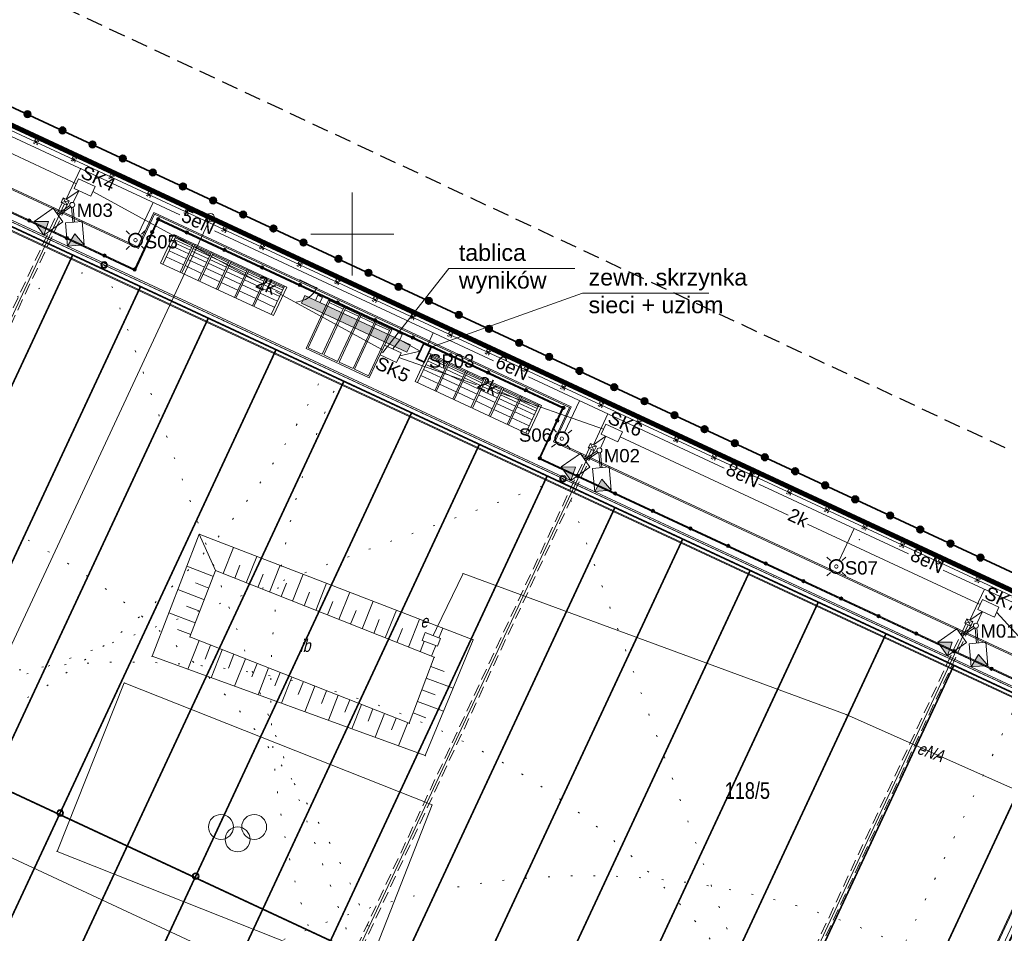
# Model space of a CAD drawing. Header units: millimetres. Extents: x -1269 to 2805, y -3872 to -312.
# Tile 15 of 19: x -1103 to -1044, y -3457 to -3402. Entities that reach past the tile are written whole.
import ezdxf
from ezdxf.enums import TextEntityAlignment as Align

# ---------------------------------------------------------------- set-up
doc = ezdxf.new("R2010")
doc.units = ezdxf.units.MM
for name, pattern in [('BORDER2', [22.225, 6.35, -3.175, 6.35, -3.175, 0, -3.175]), ('DOT', [6.35, 0, -6.35]), ('HIDDEN', [9.525, 6.35, -3.175]), ('L_0_04', [1.5, 1, -0.5]), ('L_0_45', [0.5, 0.25, -0.25])]:
    doc.linetypes.add(name, pattern=pattern)
doc.layers.get('0').update_dxf_attribs({"lineweight": 5})
for name, color, linetype, lineweight in [('A_boisko piłkochwyty', 62, 'Continuous', 5), ('A_boisko reflektory', 74, 'Continuous', 5), ('A_boisko tablica wyników', 96, 'Continuous', 5), ('A_boisko wyposażenie', 40, 'Continuous', 5), ('A_chodnik', 132, 'Continuous', 5), ('A_granica obszaru opracowania', 5, 'Continuous', 5), ('A_latarnie', 22, 'Continuous', 5), ('A_mapa vector', 253, 'Continuous', 5), ('A_obiekty kontenery', 152, 'Continuous', 5), ('A_obiekty kontenery opisy', 142, 'Continuous', 5), ('A_ogrodzenie 1_2m', 24, 'Continuous', 5), ('A_ogrodzenie 2_4m', 45, 'Continuous', 5), ('A_opisy', 13, 'Continuous', 5), ('A_pzt granica działki', 1, 'BORDER2', 5), ('A_wyposażenie kanalizacja', 32, 'Continuous', 5), ('IE_kk', 30, 'Continuous', 5), ('IE_nn', 240, 'Continuous', 5), ('S-drenaż', 70, 'Continuous', 5), ('Z_UWAGI INSTALACJE WODNE', 4, 'Continuous', 5)]:
    doc.layers.add(name, color=color, linetype=linetype, lineweight=lineweight)
doc.styles.add('Arial', font='Arial.ttf')
doc.styles.get("Standard").update_dxf_attribs({"font": 'arial.ttf'})

# ---------------------------------------------------------------- blocks, each defined once
blk = doc.blocks.new('L_0_02_2')
at = {"color": 0}
blk.add_point((0, 0), dxfattribs=at)
blk = doc.blocks.new('KTOK04_500')
at = {"color": 0, "linetype": 'Continuous', "lineweight": 13}
blk.add_arc((3, 0), 3, 119.9816, 180, dxfattribs=at)
blk = doc.blocks.new('SUUS18_01')
at = {"color": 0, "linetype": 'Continuous', "lineweight": 18}
blk.add_wipeout([(1, 0.5), (1, -0.5), (-1, -0.5), (-1, 0.5)], dxfattribs=at)
at = {"color": 0, "linetype": 'Continuous', "lineweight": 18, "flags": 128}
blk.add_lwpolyline([(1, 0.5), (1, -0.5), (-1, -0.5), (-1, 0.5)], close=True, dxfattribs=at)
blk = doc.blocks.new('BUBS04_1')
at = {"color": 0, "linetype": 'Continuous', "lineweight": 18}
for centre in [(-2, 0), (2, 0), (0, -1.5)]:
    blk.add_circle(centre, 1.5, dxfattribs=at)
blk = doc.blocks.new('zw$F0AB')
at = {"layer": 'A_mapa vector', "linetype": 'CONTINUOUS', "lineweight": 0}
for p, q in [((135.767, 198.237), (177.927, 178.597)), ((161.037, 142.347), (177.927, 178.597)), ((254.927, 142.757), (177.927, 178.597)), ((161.037, 142.347), (237.197, 106.887))]:
    blk.add_line(p, q, dxfattribs=at)
at = {"layer": 'A_mapa vector', "color": 8, "linetype": 'L_0_04', "lineweight": 25, "flags": 128}
blk.add_lwpolyline([(132.437, 208.417), (272.317, 142.967), (227.227, 59.257), (127.107, 42.427), (76.327, 77.727)], close=True, dxfattribs=at)
at = {"layer": 'A_mapa vector', "color": 8, "linetype": 'Continuous', "lineweight": 0, "flags": 128}
for points in [[(186.457, 175.117), (186.457, 180.117)], [(186.457, 175.117), (186.457, 180.117)], [(183.957, 177.617), (188.957, 177.617)], [(183.957, 177.617), (188.957, 177.617)], [(184.317, 174.379), (183.305, 174.855)], [(178.689, 157.169), (179.316, 158.75)], [(179.386, 156.893), (179.701, 157.686)], [(180.083, 156.616), (180.716, 158.21)], [(181.478, 156.063), (182.115, 157.67)], [(178.1, 157), (176.506, 157.618)], [(178.235, 157.349), (191.391, 152.13), (189.885, 148.163), (176.686, 153.356), (178.235, 157.349)], [(180.781, 156.34), (181.098, 157.14)], [(182.872, 155.51), (183.515, 157.13)], [(250.207, 133.129), (240.731, 137.786), (216.192, 148.682), (193.131, 157.17), (191.218, 153.205)], [(177.828, 156.3), (177.032, 156.609)], [(182.175, 155.786), (182.495, 156.593)], [(184.266, 154.957), (184.914, 156.59)], [(177.557, 155.601), (175.966, 156.218)], [(183.569, 155.233), (183.892, 156.047)], [(185.661, 154.404), (186.314, 156.05)], [(184.963, 154.68), (185.289, 155.5)], [(187.055, 153.85), (187.713, 155.51)], [(177.015, 154.203), (175.426, 154.819)], [(177.286, 154.902), (176.491, 155.21)], [(186.358, 154.127), (186.686, 154.954)], [(188.449, 153.297), (189.113, 154.97)], [(187.752, 153.574), (188.083, 154.407)], [(189.844, 152.744), (190.512, 154.43)], [(176.743, 153.504), (175.949, 153.811)], [(189.146, 153.021), (189.479, 153.86)], [(191.238, 152.191), (191.912, 153.89)], [(177.237, 153.14), (176.56, 151.418)], [(190.541, 152.468), (190.876, 153.314)], [(177.935, 152.865), (177.6, 152.013)], [(178.633, 152.59), (177.97, 150.905)], [(179.331, 152.316), (179.003, 151.482)], [(180.029, 152.041), (179.38, 150.392)], [(180.727, 151.767), (180.406, 150.951)], [(181.425, 151.492), (180.79, 149.879)], [(182.123, 151.217), (181.809, 150.42)], [(191.184, 151.583), (191.998, 151.274)], [(182.821, 150.943), (182.2, 149.366)], [(183.518, 150.668), (183.212, 149.889)], [(190.917, 150.882), (192.525, 150.272)], [(184.216, 150.394), (183.61, 148.853)], [(184.914, 150.119), (184.615, 149.357)], [(190.651, 150.181), (191.445, 149.88)], [(185.612, 149.844), (185.02, 148.339)], [(186.31, 149.57), (186.018, 148.826)], [(190.385, 149.48), (191.951, 148.885)], [(187.008, 149.295), (186.43, 147.826)], [(187.706, 149.021), (187.421, 148.295)], [(188.404, 148.746), (187.84, 147.313)], [(190.119, 148.779), (190.892, 148.485)], [(189.102, 148.471), (188.824, 147.764)], [(189.8, 148.197), (189.25, 146.8)]]:
    blk.add_lwpolyline(points, dxfattribs=at)
at = {"layer": 'A_mapa vector', "color": 8, "lineweight": 0, "flags": 128}
for points in [[(177.251, 159.546), (193.731, 153.188), (190.848, 146.218), (174.414, 152.199), (177.251, 159.546), (178.235, 157.349), (176.686, 153.356), (189.885, 148.163), (191.391, 152.13), (178.235, 157.349), (177.251, 159.546)], [(172.74, 150.587), (168.694, 140.445), (187.268, 133.078), (191.264, 143.242), (172.74, 150.587)]]:
    blk.add_lwpolyline(points, dxfattribs=at)
at = {"layer": 'A_mapa vector', "color": 8, "linetype": 'Continuous', "lineweight": 0}
blk.add_circle((177.927, 178.597), 0.25, dxfattribs=at)
at = {"layer": 'A_mapa vector', "color": 8}
for p in [(183.305, 174.855), (184.317, 174.379), (177.251, 159.546), (216.976, 159.21), (178.235, 157.349), (193.131, 157.17), (176.686, 153.356), (191.218, 153.205), (193.731, 153.188), (174.414, 152.199), (191.391, 152.13), (172.74, 150.587), (189.885, 148.163), (216.192, 148.682), (190.848, 146.218), (191.264, 143.242), (168.694, 140.445)]:
    blk.add_point(p, dxfattribs=at)
at = {"layer": 'A_mapa vector', "color": 8, "linetype": 'Continuous', "yscale": 0.5, "zscale": 0.5}
for name, p, xscale, rotation in [('L_0_02_2', (177.927, 178.597), 0.5, 335.04), ('L_0_02_2', (177.927, 178.597), 0.4999999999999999, 245.0199999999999), ('L_0_02_2', (177.927, 178.597), 0.4999999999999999, 155.02), ('KTOK04_500', (184.317, 174.379), 0.5, 154.81)]:
    blk.add_blockref(name, p, dxfattribs=dict(at, xscale=xscale, rotation=rotation))
at = {"layer": 'A_mapa vector', "color": 8, "linetype": 'Continuous', "xscale": 0.5, "yscale": 0.5, "zscale": 0.5}
blk.add_blockref('BUBS04_1', (179.557, 141.917), dxfattribs=at)
at = {"layer": 'A_mapa vector', "color": 8, "style": 'Arial', "oblique": 15, "width": 0.78}
blk.add_text('ib', height=0.75, dxfattribs=at).set_placement((183.297, 153.207), align=Align.TOP_LEFT)
blk.add_text('eNA', height=0.75, rotation=339.8, dxfattribs=at).set_placement((220.647, 147.057), align=Align.TOP_LEFT)
at = {"layer": 'A_mapa vector', "color": 8, "style": 'Arial', "width": 0.78}
blk.add_text('118/5', height=1, dxfattribs=at).set_placement((208.877, 144.607), align=Align.TOP_LEFT)
at = {"layer": 'A_mapa vector', "color": 8, "linetype": 'Continuous', "xscale": 0.4999999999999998, "yscale": 0.5, "zscale": 0.5, "rotation": 339}
blk.add_blockref('SUUS18_01', (191.218, 153.205), dxfattribs=at)
at = {"layer": 'A_mapa vector', "color": 8, "style": 'Arial', "oblique": 15, "width": 0.78}
blk.add_text('e', height=0.75, dxfattribs=at).set_placement((190.557, 154.677), align=Align.TOP_LEFT)
blk = doc.blocks.new('zw$5BF2')
at = {"layer": 'A_obiekty kontenery opisy'}
h = blk.add_hatch(color=256, dxfattribs=at)
h.dxf.hatch_style = 1
h.paths.add_polyline_path([(-0.75, 0.5), (0, 0), (-0.75, -0.5)])
blk.add_lwpolyline([(-0.75, 0.5), (0, 0), (-0.75, -0.5)], close=True, dxfattribs=at)
blk = doc.blocks.new('zw$FF17')
at = {"layer": 'A_obiekty kontenery'}
h = blk.add_hatch(color=8, dxfattribs=at)
h.dxf.hatch_style = 1
h.paths.add_polyline_path([(-14.954, 0), (-14.954, -6.338), (-12.396, -6.338), (-12.396, -10.032), (-9.367, -10.032), (-9.367, -12.19), (-12.396, -12.19), (-12.396, -19.784), (-9.367, -19.784), (-9.367, -21.942), (-12.396, -21.942), (-12.396, -27.098), (0, -27.098), (0, 0)])
h.paths.add_polyline_path([(-14.814, -6.198), (-14.814, -0.14), (-0.14, -0.14), (-0.14, -26.958), (-12.256, -26.958), (-12.256, -22.082), (-9.227, -22.082), (-9.227, -19.644), (-12.256, -19.644), (-12.256, -12.33), (-9.227, -12.33), (-9.227, -9.892), (-12.256, -9.892), (-12.256, -6.198)], flags=16)
h = blk.add_hatch(dxfattribs=at)
h.set_pattern_fill('LINE', color=8, scale=0.1, angle=54.97819)
h.set_pattern_definition([(54.978194, (-2554.21875, 526.94464), (-0.260011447, 0.182209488), [])])
h.paths.add_polyline_path([(-12.256, -26.958), (-0.14, -26.958), (-0.14, -0.14), (-14.814, -0.14), (-14.814, -6.198), (-12.256, -6.198), (-12.256, -9.892), (-9.227, -9.892), (-9.227, -12.33), (-12.256, -12.33), (-12.256, -19.644), (-9.227, -19.644), (-9.227, -22.082), (-12.256, -22.082)])
h = blk.add_hatch(color=8, dxfattribs=at)
h.dxf.hatch_style = 1
h.paths.add_polyline_path([(-12.396, -48.568), (-12.396, -43.412), (-9.367, -43.412), (-9.367, -41.254), (-12.396, -41.254), (-12.396, -36.098), (0, -36.098), (0, -48.568)])
h.paths.add_polyline_path([(-12.256, -48.428), (-12.256, -43.552), (-9.227, -43.552), (-9.227, -41.114), (-12.256, -41.114), (-12.256, -36.238), (-0.14, -36.238), (-0.14, -48.428)], flags=16)
h = blk.add_hatch(dxfattribs=at)
h.set_pattern_fill('LINE', color=8, scale=0.1, angle=54.97819)
h.set_pattern_definition([(54.978194, (-2554.21875, 526.94464), (-0.260011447, 0.182209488), [])])
h.paths.add_polyline_path([(-0.14, -36.238), (-12.256, -36.238), (-12.256, -41.114), (-9.227, -41.114), (-9.227, -43.552), (-12.256, -43.552), (-12.256, -48.428), (-0.14, -48.428)])
at = {"layer": 'A_wyposażenie kanalizacja'}
h = blk.add_hatch(color=8, dxfattribs=at)
h.dxf.hatch_style = 1
h.paths.add_polyline_path([(-12.316, -2.682, 0.414214), (-12.371, -2.737, 2.414214)])
h = blk.add_hatch(color=8, dxfattribs=at)
h.dxf.hatch_style = 1
h.paths.add_polyline_path([(-0.08, -2.682, -0.414214), (-0.025, -2.737, -2.414214)])
h = blk.add_hatch(color=8, dxfattribs=at)
h.dxf.hatch_style = 1
h.paths.add_polyline_path([(-12.316, -7.227, 0.414214), (-12.371, -7.282, 2.414214)])
h = blk.add_hatch(color=8, dxfattribs=at)
h.dxf.hatch_style = 1
h.paths.add_polyline_path([(-0.08, -7.227, -0.414214), (-0.025, -7.282, -2.414214)])
h = blk.add_hatch(color=8, dxfattribs=at)
h.dxf.hatch_style = 1
h.paths.add_polyline_path([(-12.316, -16.979, -0.414214), (-12.261, -17.034, -2.414214)])
h = blk.add_hatch(color=8, dxfattribs=at)
h.dxf.hatch_style = 1
h.paths.add_polyline_path([(-0.08, -16.979, -0.414214), (-0.025, -17.034, -2.414214)])
h = blk.add_hatch(color=8, dxfattribs=at)
h.dxf.hatch_style = 1
h.paths.add_polyline_path([(-12.316, -19.441, -0.414214), (-12.261, -19.496, -2.414214)])
h = blk.add_hatch(color=8, dxfattribs=at)
h.dxf.hatch_style = 1
h.paths.add_polyline_path([(-0.08, -19.431, -0.414214), (-0.025, -19.486, -2.414214)])
h = blk.add_hatch(color=8, dxfattribs=at)
h.dxf.hatch_style = 1
h.paths.add_polyline_path([(-12.316, -26.715, -0.414214), (-12.261, -26.77, -2.414214)])
h = blk.add_hatch(color=8, dxfattribs=at)
h.dxf.hatch_style = 1
h.paths.add_polyline_path([(-0.08, -26.715, -0.414214), (-0.025, -26.77, -2.414214)])
h = blk.add_hatch(color=8, dxfattribs=at)
h.dxf.hatch_style = 1
h.paths.add_polyline_path([(-12.316, -38.762, -0.414214), (-12.261, -38.817, -2.414214)])
h = blk.add_hatch(color=8, dxfattribs=at)
h.dxf.hatch_style = 1
h.paths.add_polyline_path([(-0.08, -40.918, -0.414214), (-0.025, -40.973, -2.414214)])
h = blk.add_hatch(color=8, dxfattribs=at)
h.dxf.hatch_style = 1
h.paths.add_polyline_path([(-0.08, -43.641, -0.414214), (-0.025, -43.696, -2.414214)])
h = blk.add_hatch(color=8, dxfattribs=at)
h.dxf.hatch_style = 1
h.paths.add_polyline_path([(-12.316, -45.794, -0.414214), (-12.261, -45.849, -2.414214)])
h = blk.add_hatch(color=8, dxfattribs=at)
h.dxf.hatch_style = 1
h.paths.add_polyline_path([(-0.08, -46.076, -0.414214), (-0.025, -46.131, -2.414214)])
at = {"layer": 'A_obiekty kontenery', "color": 8}
blk.add_line((-13.896, -41.254), (-13.896, -43.412), dxfattribs=at)
for points in [[(-12.396, -27.098), (0, -27.098), (0, 0), (-14.954, 0), (-14.954, -6.338), (-12.396, -6.338), (-12.396, -10.032), (-9.367, -10.032), (-9.367, -12.19), (-12.396, -12.19), (-12.396, -19.784), (-9.367, -19.784), (-9.367, -21.942), (-12.396, -21.942)], [(-8.304, 0), (-7.304, 0), (-7.304, 0.35), (-8.304, 0.35)], [(-5.092, 0), (-4.092, 0), (-4.092, 0.35), (-5.092, 0.35)], [(-14.814, -0.14), (-12.376, -0.14), (-12.376, -6.198), (-14.814, -6.198)], [(-12.256, -0.14), (-6.198, -0.14), (-6.198, -2.578), (-12.256, -2.578)], [(-0.14, -0.14), (-6.198, -0.14), (-6.198, -2.578), (-0.14, -2.578)], [(-12.256, -2.578), (-6.198, -2.578), (-6.198, -5.016), (-12.256, -5.016)], [(-0.14, -2.578), (-6.198, -2.578), (-6.198, -5.016), (-0.14, -5.016)], [(-12.256, -5.016), (-6.198, -5.016), (-6.198, -7.454), (-12.256, -7.454)], [(-0.14, -5.016), (-6.198, -5.016), (-6.198, -7.454), (-0.14, -7.454)], [(-13.095, -6.338), (-14.095, -6.338), (-14.095, -6.688), (-13.095, -6.688)], [(-12.256, -7.454), (-6.198, -7.454), (-6.198, -9.892), (-12.256, -9.892)], [(-0.14, -7.454), (-6.198, -7.454), (-6.198, -9.892), (-0.14, -9.892)], [(-9.227, -9.892), (-4.169, -9.892), (-4.169, -12.33), (-9.227, -12.33)], [(-0.14, -9.892), (-6.198, -9.892), (-6.198, -12.33), (-0.14, -12.33)], [(-0.14, -12.33), (-6.198, -12.33), (-6.198, -9.892), (-0.14, -9.892)], [(-0.14, -9.892), (-4.169, -9.892), (-4.169, -12.33), (-0.14, -12.33)], [(-12.256, -12.33), (-6.198, -12.33), (-6.198, -12.33), (-12.256, -12.33)], [(-12.256, -12.33), (-6.198, -12.33), (-6.198, -14.768), (-12.256, -14.768)], [(-0.14, -12.33), (-6.198, -12.33), (-6.198, -12.33), (-0.14, -12.33)], [(-0.14, -12.33), (-6.198, -12.33), (-6.198, -14.768), (-0.14, -14.768)], [(-12.256, -14.768), (-6.198, -14.768), (-6.198, -17.206), (-12.256, -17.206)], [(-0.14, -14.768), (-6.198, -14.768), (-6.198, -17.206), (-0.14, -17.206)], [(-12.256, -17.206), (-6.198, -17.206), (-6.198, -19.644), (-12.256, -19.644)], [(-0.14, -17.206), (-6.198, -17.206), (-6.198, -19.644), (-0.14, -19.644)], [(-12.256, -19.644), (-6.198, -19.644), (-6.198, -19.644), (-12.256, -19.644)], [(-9.227, -19.644), (-4.169, -19.644), (-4.169, -22.082), (-9.227, -22.082)], [(-0.14, -19.644), (-6.198, -19.644), (-6.198, -19.644), (-0.14, -19.644)], [(-0.14, -19.644), (-4.169, -19.644), (-4.169, -22.082), (-0.14, -22.082)], [(-12.256, -22.082), (-6.198, -22.082), (-6.198, -24.52), (-12.256, -24.52)], [(-0.14, -22.082), (-6.198, -22.082), (-6.198, -24.52), (-0.14, -24.52)], [(-6.198, -24.52), (-12.256, -24.52), (-12.256, -26.958), (-6.198, -26.958)], [(-0.14, -24.52), (-6.198, -24.52), (-6.198, -26.958), (-0.14, -26.958)], [(0, -36.098), (-12.396, -36.098), (-12.396, -41.254), (-9.367, -41.254), (-9.367, -43.412), (-12.396, -43.412), (-12.396, -48.568), (0, -48.568)], [(-7.854, -36.098), (-6.654, -36.098), (-6.654, -35.748), (-7.854, -35.748)], [(-3.769, -36.098), (-2.569, -36.098), (-2.569, -35.748), (-3.769, -35.748)], [(-6.198, -36.238), (-12.256, -36.238), (-12.256, -38.676), (-6.198, -38.676)], [(-0.14, -36.238), (-12.256, -36.238), (-12.256, -41.114), (-9.227, -41.114), (-9.227, -43.552), (-12.256, -43.552), (-12.256, -48.428), (-0.14, -48.428)], [(-0.14, -36.238), (-6.198, -36.238), (-6.198, -38.676), (-0.14, -38.676)], [(-6.198, -38.676), (-12.256, -38.676), (-12.256, -41.114), (-6.198, -41.114)], [(-0.14, -38.676), (-6.198, -38.676), (-6.198, -41.114), (-0.14, -41.114)], [(-9.227, -41.114), (-6.198, -41.114), (-6.198, -43.552), (-9.227, -43.552)], [(-0.14, -41.114), (-6.198, -41.114), (-6.198, -43.552), (-0.14, -43.552)], [(-13.746, -45.412), (-12.546, -45.412), (-12.546, -43.412), (-13.746, -43.412)], [(-12.256, -43.552), (-6.198, -43.552), (-6.198, -45.99), (-12.256, -45.99)], [(-0.14, -43.552), (-6.198, -43.552), (-6.198, -45.99), (-0.14, -45.99)], [(-12.256, -45.99), (-6.198, -45.99), (-6.198, -45.99), (-12.256, -45.99)], [(-12.256, -45.99), (-6.198, -45.99), (-6.198, -48.428), (-12.256, -48.428)], [(-0.14, -45.99), (-6.198, -45.99), (-6.198, -45.99), (-0.14, -45.99)], [(-0.14, -45.99), (-6.198, -45.99), (-6.198, -48.428), (-0.14, -48.428)], [(-10.537, -48.568), (-11.537, -48.568), (-11.537, -48.918), (-10.537, -48.918)], [(-4.479, -48.568), (-5.479, -48.568), (-5.479, -48.918), (-4.479, -48.918)]]:
    blk.add_lwpolyline(points, close=True, dxfattribs=at)
for points in [[(-12.256, -26.958), (-0.14, -26.958), (-0.14, -0.14), (-14.814, -0.14), (-14.814, -6.198), (-12.256, -6.198), (-12.256, -9.892), (-9.227, -9.892), (-9.227, -12.33), (-12.256, -12.33), (-12.256, -19.644), (-9.227, -19.644), (-9.227, -22.082), (-12.256, -22.082), (-12.256, -26.958)], [(-12.396, -12.19), (-12.396, -10.032)], [(-12.046, -12.19), (-12.046, -10.032)], [(-12.396, -21.942), (-12.396, -19.784)], [(-12.046, -21.942), (-12.046, -19.784)], [(-12.396, -41.254), (-13.896, -41.254), (-13.896, -43.412), (-12.396, -43.412)], [(-13.746, -45.412), (-13.146, -43.412), (-12.546, -45.412)]]:
    blk.add_lwpolyline(points, dxfattribs=at)
at = {"layer": 'A_wyposażenie kanalizacja', "color": 8}
for centre in [(-12.316, -2.737), (-0.08, -2.737), (-12.316, -7.282), (-0.08, -7.282), (-12.316, -17.034), (-0.08, -17.034), (-12.316, -19.496), (-0.08, -19.486), (-12.316, -26.77), (-0.08, -26.77), (-12.316, -38.817), (-0.08, -40.973), (-0.08, -43.696), (-12.316, -45.849), (-0.08, -46.131)]:
    blk.add_circle(centre, 0.055, dxfattribs=at)
at = {"layer": 'A_obiekty kontenery', "color": 8}
for p, xscale, yscale, zscale, rotation in [((-7.804, 0.16), 0.7000000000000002, 0.7000000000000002, 0.7000000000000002, 269.9999999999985), ((-4.592, 0.16), 0.7000000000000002, 0.7000000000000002, 0.7000000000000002, 269.9999999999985), ((-13.595, -6.498), 0.7000000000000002, 0.7000000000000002, 0.7000000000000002, 89.99999999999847), ((-9.527, -11.111), 0.7000000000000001, 0.7000000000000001, 0.7000000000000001, 359.9999999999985), ((-9.527, -20.863), 0.7000000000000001, 0.7000000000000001, 0.7000000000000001, 359.9999999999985), ((-7.254, -35.938), 0.7000000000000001, 0.7000000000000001, 0.7000000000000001, 269.9999999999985), ((-3.169, -35.938), 0.7000000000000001, 0.7000000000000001, 0.7000000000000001, 269.9999999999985), ((-11.5, -41.414), 0.7000000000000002, 0.7000000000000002, 0.7000000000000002, 89.99999999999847), ((-9.527, -41.833), 0.7000000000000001, 0.7000000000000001, 0.7000000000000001, 359.9999999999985), ((-11.5, -43.252), 0.7000000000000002, 0.7000000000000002, 0.7000000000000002, 269.9999999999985), ((-9.877, -43.252), 0.7000000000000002, 0.7000000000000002, 0.7000000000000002, 269.9999999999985), ((-11.037, -48.728), 0.7000000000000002, 0.7000000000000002, 0.7000000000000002, 89.99999999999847), ((-4.979, -48.728), 0.7000000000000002, 0.7000000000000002, 0.7000000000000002, 89.99999999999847)]:
    blk.add_blockref('zw$5BF2', p, dxfattribs=dict(at, xscale=xscale, yscale=yscale, zscale=zscale, rotation=rotation))
blk = doc.blocks.new('zw$47DD')
at = {"layer": 'A_boisko tablica wyników'}
h = blk.add_hatch(color=8, dxfattribs=at)
h.dxf.hatch_style = 1
h.paths.add_polyline_path([(-3.5, 0), (3.5, 0), (3.5, 0.5), (-3.5, 0.5)])
at = {"layer": 'A_boisko tablica wyników', "color": 8}
for points in [[(-2.8, 0.5), (-2.8, 0.85), (-2.5, 0.85), (-2.5, 0.5)], [(2.8, 0.5), (2.8, 0.85), (2.5, 0.85), (2.5, 0.5)]]:
    blk.add_lwpolyline(points, dxfattribs=at)
blk.add_lwpolyline([(-3.5, 0), (3.5, 0), (3.5, 0.5), (-3.5, 0.5)], close=True, dxfattribs=at)
blk = doc.blocks.new('zw$7540')
at = {"layer": 'A_boisko wyposażenie', "color": 8}
for p, q in [((0.136, -0.063), (-0.666, -1.784)), ((0.989, -0.955), (-0.053, -0.47)), ((1.064, -0.795), (0.021, -0.309)), ((1.115, -0.685), (0.073, -0.199)), ((1.148, -0.615), (0.105, -0.13)), ((0.377, -2.27), (1.178, -0.549)), ((0.467, -2.312), (1.269, -0.591)), ((0.749, -1.471), (-0.293, -0.985)), ((0.887, -1.175), (-0.156, -0.69)), ((2.077, -1.462), (1.08, -0.997)), ((2.152, -1.302), (1.155, -0.837)), ((2.203, -1.192), (1.206, -0.727)), ((2.235, -1.122), (1.238, -0.658)), ((1.465, -2.777), (2.266, -1.056)), ((1.555, -2.819), (2.357, -1.098)), ((3.323, -1.629), (2.326, -1.164)), ((0.579, -1.835), (-0.463, -1.35)), ((1.837, -1.977), (0.84, -1.513)), ((1.974, -1.682), (0.977, -1.217)), ((3.062, -2.189), (2.065, -1.724)), ((3.165, -1.969), (2.168, -1.504)), ((3.239, -1.808), (2.242, -1.344)), ((3.291, -1.698), (2.293, -1.234)), ((2.552, -3.283), (3.354, -1.562)), ((2.643, -3.325), (3.445, -1.605)), ((3.381, -1.741), (4.378, -2.205)), ((3.414, -1.671), (4.411, -2.135)), ((1.667, -2.342), (0.67, -1.878)), ((2.925, -2.484), (1.927, -2.02)), ((3.153, -2.231), (4.15, -2.695)), ((3.255, -2.011), (4.252, -2.475)), ((3.33, -1.85), (4.327, -2.315)), ((3.64, -3.79), (4.442, -2.069)), ((3.731, -3.832), (4.532, -2.111)), ((4.418, -2.357), (5.415, -2.822)), ((4.469, -2.247), (5.466, -2.712)), ((4.501, -2.178), (5.499, -2.642)), ((2.755, -2.849), (1.758, -2.384)), ((2.845, -2.891), (3.842, -3.356)), ((3.015, -2.526), (4.012, -2.991)), ((4.241, -2.738), (5.238, -3.202)), ((4.343, -2.518), (5.34, -2.982)), ((4.728, -4.297), (5.529, -2.576)), ((4.818, -4.339), (5.62, -2.618)), ((5.506, -2.864), (6.548, -3.35)), ((5.557, -2.754), (6.599, -3.24)), ((5.589, -2.684), (6.632, -3.17)), ((3.933, -3.398), (4.93, -3.862)), ((4.103, -3.033), (5.1, -3.498)), ((5.191, -3.54), (6.233, -4.025)), ((5.328, -3.244), (6.371, -3.73)), ((5.431, -3.024), (6.473, -3.51)), ((5.861, -4.825), (6.663, -3.104)), ((5.021, -3.905), (6.063, -4.39))]:
    blk.add_line(p, q, dxfattribs=at)
blk.add_lwpolyline([(5.997, -4.888), (6.799, -3.167), (0, 0), (-0.802, -1.721), (5.997, -4.888)], dxfattribs=at)
blk = doc.blocks.new('zw$83E')
at = {"layer": 'Z_UWAGI INSTALACJE WODNE', "linetype": 'DOT', "ltscale": 0.2}
for q in [(19.087, 40.972), (-40.972, 19.087)]:
    blk.add_line((0, 0), q, dxfattribs=at)
at = {"layer": 'Z_UWAGI INSTALACJE WODNE'}
for radius in [0.2, 0.15]:
    blk.add_circle((0, 0), radius, dxfattribs=at)
at = {"layer": 'Z_UWAGI INSTALACJE WODNE', "linetype": 'DOT', "ltscale": 0.2}
blk.add_arc((0, 0), 45.2, 65.02181, 155.02181, dxfattribs=at)
blk = doc.blocks.new('zw$B4C7')
at = {"layer": 'Z_UWAGI INSTALACJE WODNE', "color": 8}
blk.add_lwpolyline([(-87.146, 39.571), (0.604, -1.308), (-25.686, -57.744), (-113.437, -16.866)], dxfattribs=at)
at = {"layer": 'Z_UWAGI INSTALACJE WODNE', "color": 8, "linetype": 'L_0_45', "ltscale": 2}
blk.add_lwpolyline([(-87.189, 39.48, 0.05, 0.05, 0), (0.472, -1.356, 0, 0, 0)], format="xyseb", dxfattribs=at)
at = {"layer": 'Z_UWAGI INSTALACJE WODNE', "color": 8}
for p, rotation in [((-59.571, 26.615), 134.9999999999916), ((-87.189, 39.48), 179.9999999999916), ((-58.161, -42.506), 315)]:
    blk.add_blockref('zw$83E', p, dxfattribs=dict(at, rotation=rotation))
at = {"layer": 'Z_UWAGI INSTALACJE WODNE', "color": 8, "xscale": -1}
for p, rotation in [((-4.337, 0.884), 130.0436116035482), ((-31.954, 13.749), 175.0436116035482), ((-85.778, -29.641), 355.0436116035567)]:
    blk.add_blockref('zw$83E', p, dxfattribs=dict(at, rotation=rotation))
at = {"layer": 'Z_UWAGI INSTALACJE WODNE', "color": 8}
blk.add_blockref('zw$83E', (-30.544, -55.371), dxfattribs=at)
blk = doc.blocks.new('zw$72B4')
at = {"layer": 'A_ogrodzenie 2_4m'}
for p, q in [((0.05, -0.05), (-0.05, 0.05)), ((-0.05, -0.05), (0.05, 0.05))]:
    blk.add_line(p, q, dxfattribs=at)
at = {"layer": 'A_ogrodzenie 2_4m', "linetype": 'HIDDEN', "ltscale": 0.01}
blk.add_lwpolyline([(-0.12, 0.12), (-0.12, -0.12), (0.12, -0.12), (0.12, 0.12)], close=True, dxfattribs=at)
at = {"layer": 'A_ogrodzenie 2_4m'}
blk.add_lwpolyline([(-0.05, 0.05), (-0.05, -0.05), (0.05, -0.05), (0.05, 0.05)], close=True, dxfattribs=at)
blk = doc.blocks.new('zw$4BF9')
at = {"layer": 'A_ogrodzenie 2_4m'}
blk.add_lwpolyline([(11.145, 8.054), (11.145, 8.054), (-89.687, 55.026), (-87.993, 59.248), (-87.56, 60.239), (-75.488, 90.173), (-59.845, 129.157), (-17.974, 109.652), (59.053, 73.799), (29.362, 14.847), (23.382, 7.169)], dxfattribs=at)
for p, rotation in [((-28.119, 114.377), 65.02180580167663), ((-25.853, 113.322), 65.02180580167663), ((-23.586, 112.266), 65.02180580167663), ((-21.32, 111.21), 65.02180580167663), ((-19.054, 110.155), 65.02180580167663), ((-16.788, 109.099), 335.0401087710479), ((-14.521, 108.044), 335.0401087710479), ((-12.255, 106.989), 335.0401087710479), ((-9.988, 105.934), 335.0401087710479), ((-7.722, 104.879), 335.0401087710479), ((-5.455, 103.825), 335.0401087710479), ((-3.189, 102.77), 335.0401087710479), ((-0.922, 101.715), 335.0401087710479), ((1.344, 100.66), 335.0401087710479), ((3.611, 99.605), 335.0401087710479), ((5.877, 98.55), 335.0401087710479), ((8.144, 97.495), 335.0401087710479), ((10.41, 96.44), 335.0401087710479), ((12.677, 95.385), 335.0401087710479), ((14.943, 94.33), 335.0401087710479), ((17.21, 93.275), 335.0401087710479), ((19.476, 92.22), 335.0401087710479), ((21.743, 91.165), 335.0401087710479), ((24.009, 90.11), 335.0401087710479), ((26.276, 89.055), 335.0401087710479), ((28.542, 88), 335.0401087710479)]:
    blk.add_blockref('zw$72B4', p, dxfattribs=dict(at, rotation=rotation))
blk = doc.blocks.new('zw$BBFF')
at = {"layer": 'A_boisko piłkochwyty'}
for p, q in [((0.1, 0.03), (0.6, 0.03)), ((0.6, 0.03), (0.6, -0.03)), ((0.6, -0.03), (0.1, -0.03))]:
    blk.add_line(p, q, dxfattribs=at)
blk.add_lwpolyline([(0, -0.03), (0.1, -0.03), (0.1, 0.03), (0, 0.03)], close=True, dxfattribs=at)
blk = doc.blocks.new('zw$F226')
at = {"layer": 'A_boisko piłkochwyty'}
h = blk.add_hatch(dxfattribs=at)
h.set_pattern_fill('NET', color=8, scale=0.05)
h.set_pattern_definition([(0, (-314.03829, 165.81543), (0, -0.15875), []), (270, (-314.03829, 165.81543), (-0.15875, 0), [])])
h.paths.add_polyline_path([(0.35, 18.47), (0.35, 15.03), (0, 15.03), (0, 18.47)])
h = blk.add_hatch(dxfattribs=at)
h.set_pattern_fill('NET', color=8, scale=0.05)
h.set_pattern_definition([(0, (-314.03829, 160.81543), (0, -0.15875), []), (270, (-314.03829, 160.81543), (-0.15875, 0), [])])
h.paths.add_polyline_path([(0.35, 14.97), (0.35, 10.03), (0, 10.03), (0, 14.97)])
h = blk.add_hatch(dxfattribs=at)
h.set_pattern_fill('NET', color=8, scale=0.05)
h.set_pattern_definition([(0, (-314.03829, 155.81543), (0, -0.15875), []), (270, (-314.03829, 155.81543), (-0.15875, 0), [])])
h.paths.add_polyline_path([(0.35, 9.97), (0.35, 5.03), (0, 5.03), (0, 9.97)])
h = blk.add_hatch(dxfattribs=at)
h.set_pattern_fill('NET', color=8, scale=0.05)
h.set_pattern_definition([(0, (-314.03829, 150.81543), (0, -0.15875), []), (270, (-314.03829, 150.81543), (-0.15875, 0), [])])
h.paths.add_polyline_path([(0.35, 4.97), (0.35, 0.03), (0, 0.03), (0, 4.97)])
at = {"layer": 'A_boisko piłkochwyty', "color": 8}
for p, q in [((0, 15.03), (0, 18.47)), ((0.35, 15.03), (0.35, 18.47)), ((0, 10.03), (0, 14.97)), ((0.35, 10.03), (0.35, 14.97)), ((0, 5.03), (0, 9.97)), ((0.35, 5.03), (0.35, 9.97)), ((0, 0.03), (0, 4.97)), ((0.35, 0.03), (0.35, 4.97))]:
    blk.add_line(p, q, dxfattribs=at)
for p in [(-0.1, 18.5), (-0.1, 15), (-0.1, 10), (-0.1, 5), (-0.1, 0)]:
    blk.add_blockref('zw$BBFF', p, dxfattribs=at)
blk = doc.blocks.new('zw$CE70')
at = {"layer": 'A_boisko reflektory'}
h = blk.add_hatch(color=256, dxfattribs=at)
h.dxf.hatch_style = 1
h.paths.add_polyline_path([(-0.875, 1.516), (-0.792, 2.372), (-1.658, 1.872)])
h = blk.add_hatch(color=256, dxfattribs=at)
h.dxf.hatch_style = 1
h.paths.add_polyline_path([(0.875, 1.516), (1.658, 1.872), (0.792, 2.372)])
for p, q in [((-0.114, 0.097), (-0.568, 0.884)), ((-0.027, 0.147), (-0.482, 0.934)), ((0.027, 0.147), (0.482, 0.934)), ((0.114, 0.097), (0.568, 0.884))]:
    blk.add_line(p, q, dxfattribs=at)
for points in [[(-1.658, 1.872), (-0.792, 2.372), (-0.092, 1.159), (-0.958, 0.659)], [(1.658, 1.872), (0.792, 2.372), (0.092, 1.159), (0.958, 0.659)]]:
    blk.add_lwpolyline(points, close=True, dxfattribs=at)
for points in [[(-1.658, 1.872), (-0.875, 1.516), (-0.792, 2.372)], [(0.792, 2.372), (0.875, 1.516), (1.658, 1.872)]]:
    blk.add_lwpolyline(points, dxfattribs=at)
blk.add_circle((0, 0), 0.15, dxfattribs=at)
blk = doc.blocks.new('zw$B760')
at = {"layer": 'A_ogrodzenie 1_2m'}
h = blk.add_hatch(color=256, dxfattribs=at)
h.dxf.hatch_style = 1
edge = h.paths.add_edge_path()
edge.add_ellipse((0, 0), major_axis=(0.1, 0), ratio=1, start_angle=0, end_angle=360)
blk.add_circle((0, 0), 0.1, dxfattribs=at)
blk = doc.blocks.new('zw$7FD1')
at = {"layer": 'A_ogrodzenie 1_2m'}
for p, q in [((-86.308, 52.915), (-51.59, 36.742)), ((-86.289, 52.862), (-51.571, 36.689)), ((-86.274, 52.822), (-51.556, 36.649)), ((-50.171, 39.787), (-51.59, 36.742)), ((-50.152, 39.734), (-51.571, 36.689)), ((-50.171, 39.787), (-25.751, 28.411)), ((-50.152, 39.734), (-25.804, 28.392)), ((-50.138, 39.694), (-51.556, 36.649)), ((-50.138, 39.694), (-25.844, 28.377)), ((-25.844, 28.377), (-27.263, 25.332)), ((-25.804, 28.392), (-27.223, 25.346)), ((-25.751, 28.411), (-27.17, 25.366)), ((7.455, 9.159), (-27.263, 25.332)), ((7.495, 9.173), (-27.223, 25.346)), ((7.548, 9.193), (-27.17, 25.366))]:
    blk.add_line(p, q, dxfattribs=at)
for p in [(-57.926, 39.671), (-50.162, 39.761), (-55.66, 38.615), (-50.525, 38.981), (-48.439, 38.959), (-46.173, 37.903), (-53.394, 37.56), (-51.581, 36.715), (-43.907, 36.847), (-41.641, 35.791), (-39.375, 34.736), (-37.109, 33.68), (-34.842, 32.624), (-32.576, 31.569), (-30.31, 30.513), (-28.044, 29.457), (-25.778, 28.402), (-26.141, 27.622), (-27.197, 25.356), (-27.197, 25.356), (-24.93, 24.3), (-22.664, 23.245), (-20.398, 22.189), (-18.132, 21.133), (-15.866, 20.078), (-13.6, 19.022), (-11.333, 17.966), (-9.067, 16.911), (-6.801, 15.855), (-4.535, 14.799), (-2.269, 13.743), (-0.003, 12.688)]:
    blk.add_blockref('zw$B760', p, dxfattribs=at)
blk = doc.blocks.new('zw$47AD')
at = {"layer": 'A_boisko wyposażenie', "color": 8}
for p, q in [((-1.075, 3.2), (-1.075, 0.1)), ((-0.975, 3.2), (-0.975, 0.1)), ((-0.05, 3.2), (-0.05, 0.1)), ((0.05, 3.2), (0.05, 0.1)), ((0.975, 3.2), (0.975, 0.1)), ((1.075, 3.2), (1.075, 0.1))]:
    blk.add_line(p, q, dxfattribs=at)
blk.add_lwpolyline([(-2.1, 0), (2.1, 0), (2.1, 3.2), (-2.1, 3.2)], close=True, dxfattribs=at)
for points in [[(-2, 3.2), (-2, 0.1), (-1.075, 0.1)], [(-1.075, 3.1), (-2, 3.1)], [(-0.05, 3.1), (-0.975, 3.1)], [(0.975, 3.1), (0.05, 3.1)], [(1.075, 0.1), (2, 0.1), (2, 3.2)], [(2, 3.1), (1.075, 3.1)], [(-0.975, 0.1), (-0.05, 0.1)], [(0.05, 0.1), (0.975, 0.1)]]:
    blk.add_lwpolyline(points, dxfattribs=at)
blk = doc.blocks.new('zw$C14F')
at = {"layer": 'S-drenaż', "color": 8, "const_width": 0.1}
for points in [[(-26.36, 6.144), (-113.664, 46.814)], [(-111.281, -22.191), (-85.292, 33.597)], [(-107.201, -24.092), (-81.213, 31.697)], [(-103.122, -25.992), (-77.134, 29.797)], [(-99.043, -27.892), (-73.054, 27.896)], [(-94.964, -29.792), (-68.975, 25.996)], [(-90.885, -31.693), (-64.896, 24.096)], [(-86.806, -33.593), (-60.817, 22.196)], [(-82.729, -35.498), (-56.74, 20.291)], [(-30.435, -26.016), (-126.701, 18.829)], [(-78.648, -37.393), (-52.659, 18.395)], [(-74.569, -39.293), (-48.58, 16.495)], [(-70.51, -41.184), (-44.521, 14.604)], [(-66.41, -43.094), (-40.422, 12.695)], [(-62.331, -44.994), (-36.342, 10.794)], [(-58.252, -46.894), (-32.263, 8.894)], [(-52.167, -49.729), (-26.263, 5.878)]]:
    blk.add_lwpolyline(points, dxfattribs=at)
at = {"layer": 'S-drenaż', "color": 8}
for centre, radius in [((-86.049, 0.002), 0.2), ((-86.049, 0.002), 0.15), ((-77.891, -3.798), 0.2), ((-77.891, -3.798), 0.15)]:
    blk.add_circle(centre, radius, dxfattribs=at)
blk = doc.blocks.new('zw$354D')
at = {"layer": 'A_granica obszaru opracowania', "linetype": 'Continuous', "lineweight": 35}
h = blk.add_hatch(color=5, dxfattribs=at)
h.dxf.hatch_style = 1
edge = h.paths.add_edge_path()
edge.add_ellipse((0, 0), major_axis=(20, 0), ratio=1, start_angle=0, end_angle=360)
at = {"layer": 'A_granica obszaru opracowania', "color": 5, "linetype": 'Continuous', "lineweight": 35}
blk.add_circle((0, 0), 20, dxfattribs=at)
blk = doc.blocks.new('zw$4BE7')
at = {"layer": 'A_latarnie'}
for p, q in [((-0.354, 0.354), (-0.566, 0.566)), ((0.354, 0.354), (0.566, 0.566)), ((-0.566, -0.566), (-0.354, -0.354)), ((0.566, -0.566), (0.354, -0.354))]:
    blk.add_line(p, q, dxfattribs=at)
at = {"layer": 'A_latarnie', "const_width": 0.1}
blk.add_lwpolyline([(0.152, -0.37, 0.831927), (-0.009, 0.4, 1.202028), (0.152, -0.37)], format="xyb", dxfattribs=at)
at = {"layer": 'A_latarnie'}
blk.add_lwpolyline([(0.038, -0.093, 0.05, 0.05, 0.831927), (-0.002, 0.1, 0.05, 0.05, 1.202028)], format="xyseb", close=True, dxfattribs=at)

msp = doc.modelspace()

# ---------------------------------------------------------------- block references
at = {"layer": 'A_mapa vector'}
msp.add_blockref('zw$F0AB', (-1269.4, -3592.493), dxfattribs=at)

# ---------------------------------------------------------------- next in the draw order: linework, layer by layer
at = {"layer": 'A_chodnik'}
for points in [[(-1059.577, -3521.294), (-1062.583, -3515.53), (-1163.233, -3468.643), (-1159.326, -3459.026), (-1146.163, -3430.768), (-1147.704, -3430.051), (-1145.947, -3426.28), (-1144.406, -3426.998), (-1131.4, -3399.078), (-1095.839, -3415.644), (-1094.876, -3413.577), (-1069.767, -3425.274), (-1070.73, -3427.341), (-1037.345, -3442.893), (-1036.559, -3441.207), (-1019.518, -3449.146), (-1050.275, -3515.171), (-1049.901, -3516.249)], [(-1130.277, -3402.161), (-1156.086, -3457.564), (-1064.061, -3500.434), (-1038.252, -3445.03)], [(-1130.247, -3402.241), (-1156.006, -3457.535), (-1064.09, -3500.354), (-1038.332, -3445.059), (-1130.247, -3402.241)]]:
    msp.add_lwpolyline(points, close=True, dxfattribs=at)
msp.add_lwpolyline([(-1144.367, -3427.104), (-1131.361, -3399.185), (-1095.8, -3415.75), (-1094.838, -3413.684), (-1069.873, -3425.313), (-1070.836, -3427.38), (-1037.306, -3443), (-1036.521, -3441.314), (-1019.624, -3449.185), (-1050.361, -3515.166), (-1049.972, -3516.286)], dxfattribs=at)
at = {"layer": 'A_granica obszaru opracowania', "color": 5, "linetype": 'Continuous', "lineweight": 35}
msp.add_lwpolyline([(-1133.792, -3393.079), (-1091.05, -3412.989), (-1013.485, -3449.093)], dxfattribs=at)
at = {"layer": 'A_ogrodzenie 1_2m'}
msp.add_line((-1094.595, -3414.039), (-1070.302, -3425.356), dxfattribs=at)
at = {"layer": 'A_ogrodzenie 2_4m'}
msp.add_lwpolyline([(-1062.707, -3515.66), (-1062.707, -3515.66), (-1163.539, -3468.688), (-1161.844, -3464.466), (-1161.411, -3463.475), (-1149.339, -3433.541), (-1133.697, -3394.557), (-1091.826, -3414.062), (-1014.798, -3449.915), (-1044.489, -3508.867), (-1050.47, -3516.545)], dxfattribs=at)
msp.add_lwpolyline([(-1062.707, -3515.66), (-1062.707, -3515.66), (-1163.539, -3468.688), (-1161.844, -3464.466), (-1161.411, -3463.475), (-1149.339, -3433.541), (-1133.697, -3394.557), (-1091.826, -3414.062), (-1014.798, -3449.915), (-1044.489, -3508.867), (-1050.47, -3516.545)], dxfattribs=at)
at = {"layer": 'A_opisy'}
for points in [[(-1069.544, -3416.945), (-1077.133, -3416.945), (-1081.119, -3422.032)], [(-1061.489, -3418.428), (-1069.078, -3418.428), (-1078.188, -3421.683)]]:
    msp.add_lwpolyline(points, dxfattribs=at)
at = {"layer": 'A_opisy', "const_width": 0.1}
msp.add_lwpolyline([(-1078.188, -3421.683), (-1078.61, -3422.589), (-1079.064, -3422.378), (-1078.641, -3421.471)], close=True, dxfattribs=at)
at = {"layer": 'A_pzt granica działki', "ltscale": 0.2, "const_width": 0.3}
msp.add_lwpolyline([(-1133.632, -3394.256), (-1091.472, -3413.896), (-1014.472, -3449.736), (-1032.202, -3485.606), (-1044.172, -3509.806), (-1049.972, -3516.286), (-1059.752, -3521.386), (-1151.452, -3537.776), (-1184.252, -3515.636)], close=True, dxfattribs=at)
at = {"layer": 'IE_kk'}
for p, q in [((-1099.544, -3411.842), (-1113.694, -3405.25)), ((-1099.407, -3411.547), (-1099.681, -3412.136)), ((-1098.41, -3412.012), (-1099.407, -3411.547)), ((-1098.684, -3412.601), (-1099.681, -3412.136)), ((-1098.41, -3412.012), (-1098.684, -3412.601)), ((-1099.397, -3412.269), (-1100.154, -3412.784)), ((-1099.729, -3412.983), (-1099.397, -3412.269)), ((-1088.685, -3417.712), (-1098.547, -3412.306)), ((-1081.129, -3421.854), (-1087.554, -3418.332)), ((-1080.992, -3421.56), (-1081.267, -3422.149)), ((-1079.995, -3422.024), (-1080.992, -3421.56)), ((-1080.079, -3421.243), (-1080.494, -3421.792)), ((-1078.852, -3421.925), (-1080.079, -3421.243)), ((-1080.269, -3422.613), (-1081.267, -3422.149)), ((-1079.995, -3422.024), (-1080.269, -3422.613)), ((-1080.076, -3422.199), (-1078.852, -3421.925)), ((-1080.132, -3422.319), (-1075.453, -3423.953)), ((-1074.219, -3424.385), (-1067.818, -3426.621)), ((-1067.681, -3426.327), (-1067.955, -3426.916)), ((-1066.683, -3426.791), (-1067.681, -3426.327)), ((-1066.958, -3427.38), (-1067.955, -3426.916)), ((-1066.683, -3426.791), (-1066.958, -3427.38)), ((-1067.67, -3427.049), (-1068.428, -3427.564)), ((-1068.003, -3427.762), (-1067.67, -3427.049)), ((-1066.821, -3427.086), (-1056.71, -3431.796)), ((-1055.538, -3432.342), (-1045.156, -3437.178)), ((-1045.019, -3436.883), (-1045.293, -3437.473)), ((-1044.022, -3437.348), (-1045.019, -3436.883)), ((-1045.008, -3437.605), (-1045.766, -3438.121)), ((-1045.341, -3438.319), (-1045.008, -3437.605)), ((-1044.296, -3437.937), (-1045.293, -3437.473)), ((-1044.022, -3437.348), (-1044.296, -3437.937)), ((-1044.159, -3437.643), (-1041.57, -3440.493))]:
    msp.add_line(p, q, dxfattribs=at)
at = {"layer": 'IE_nn'}
for p, q in [((-1103.755, -3408.859), (-1093.325, -3413.714)), ((-1100.154, -3412.784), (-1099.286, -3410.918)), ((-1100.462, -3412.972), (-1100.336, -3412.7)), ((-1099.973, -3412.869), (-1100.336, -3412.7)), ((-1100.336, -3412.7), (-1100.1, -3413.141)), ((-1128.429, -3473.526), (-1100.263, -3413.065)), ((-1099.973, -3412.869), (-1100.462, -3412.972)), ((-1100.1, -3413.141), (-1100.462, -3412.972)), ((-1100.1, -3413.141), (-1099.973, -3412.869)), ((-1095.816, -3414.883), (-1094.925, -3412.969)), ((-1091.235, -3414.687), (-1074.431, -3422.508)), ((-1078.415, -3421.577), (-1078.062, -3420.818)), ((-1072.341, -3423.481), (-1060.558, -3428.966)), ((-1070.163, -3426.833), (-1069.268, -3424.912)), ((-1068.428, -3427.564), (-1067.559, -3425.698)), ((-1068.736, -3427.751), (-1068.609, -3427.48)), ((-1068.247, -3427.648), (-1068.609, -3427.48)), ((-1068.609, -3427.48), (-1068.373, -3427.92)), ((-1096.703, -3488.306), (-1068.537, -3427.844)), ((-1068.247, -3427.648), (-1068.736, -3427.751)), ((-1068.373, -3427.92), (-1068.736, -3427.751)), ((-1068.373, -3427.92), (-1068.247, -3427.648)), ((-1058.468, -3429.939), (-1049.459, -3434.132)), ((-1053.638, -3434.531), (-1052.741, -3432.604)), ((-1047.369, -3435.105), (-1040.426, -3438.336)), ((-1045.766, -3438.121), (-1044.898, -3436.255)), ((-1046.074, -3438.308), (-1045.947, -3438.036)), ((-1045.585, -3438.205), (-1046.074, -3438.308)), ((-1045.585, -3438.205), (-1045.947, -3438.036)), ((-1045.947, -3438.036), (-1045.712, -3438.477)), ((-1045.712, -3438.477), (-1045.585, -3438.205)), ((-1074.041, -3498.862), (-1045.875, -3438.401)), ((-1045.712, -3438.477), (-1046.074, -3438.308))]:
    msp.add_line(p, q, dxfattribs=at)
at = {"layer": 'IE_nn', "color": 4, "linetype": 'HIDDEN', "ltscale": 0.11}
for p, q in [((-1128.565, -3473.463), (-1100.399, -3413.001)), ((-1128.293, -3473.589), (-1100.127, -3413.128)), ((-1096.839, -3488.242), (-1068.673, -3427.781)), ((-1096.567, -3488.369), (-1068.401, -3427.907)), ((-1074.177, -3498.799), (-1046.011, -3438.338)), ((-1073.905, -3498.926), (-1045.739, -3438.464))]:
    msp.add_line(p, q, dxfattribs=at)

# ---------------------------------------------------------------- next in the draw order: block references
at = {"layer": 'A_boisko piłkochwyty', "xscale": -1, "rotation": 335.0218058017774}
msp.add_blockref('zw$F226', (-1050.332, -3473.116), dxfattribs=at)
at = {"layer": 'A_boisko reflektory', "rotation": 155.0218058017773}
msp.add_blockref('zw$CE70', (-1099.792, -3413.119), dxfattribs=at)
at = {"layer": 'A_boisko reflektory', "xscale": -1, "rotation": 155.0218058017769}
for p in [(-1068.066, -3427.898), (-1045.404, -3438.455)]:
    msp.add_blockref('zw$CE70', p, dxfattribs=at)
at = {"layer": 'A_boisko tablica wyników', "rotation": 335.0218058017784}
msp.add_blockref('zw$47DD', (-1082.828, -3420.514), dxfattribs=at)
at = {"layer": 'A_boisko wyposażenie', "xscale": -1, "rotation": 310.0436116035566}
msp.add_blockref('zw$7540', (-1086.874, -3418.068), dxfattribs=at)
at = {"layer": 'A_boisko wyposażenie', "rotation": 335.021805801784}
msp.add_blockref('zw$47AD', (-1083.819, -3422.654), dxfattribs=at)
at = {"layer": 'A_boisko wyposażenie'}
msp.add_blockref('zw$7540', (-1078.353, -3422.037), dxfattribs=at)
at = {"layer": 'A_granica obszaru opracowania', "xscale": 0.01, "yscale": 0.01, "zscale": 0.01, "rotation": 169.6385873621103}
for p in [(-1102.481, -3407.657), (-1100.381, -3408.634), (-1098.568, -3409.479), (-1096.754, -3410.323), (-1094.941, -3411.167), (-1093.128, -3412.011), (-1091.315, -3412.855), (-1089.502, -3413.7), (-1087.689, -3414.544), (-1085.876, -3415.388), (-1083.776, -3416.366), (-1081.963, -3417.21), (-1080.15, -3418.054), (-1078.336, -3418.898), (-1076.523, -3419.742), (-1074.71, -3420.586), (-1072.897, -3421.431), (-1071.084, -3422.275), (-1069.271, -3423.119), (-1067.171, -3424.097), (-1065.358, -3424.941), (-1063.545, -3425.785), (-1061.732, -3426.629), (-1059.919, -3427.473), (-1058.105, -3428.318), (-1056.292, -3429.162), (-1054.479, -3430.006), (-1052.666, -3430.85), (-1050.566, -3431.828), (-1048.753, -3432.672), (-1046.94, -3433.516), (-1045.127, -3434.36)]:
    msp.add_blockref('zw$354D', p, dxfattribs=at)
at = {"layer": 'A_latarnie', "xscale": -1, "rotation": 179.9999999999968}
for p in [(-1095.984, -3415.246), (-1053.806, -3434.894)]:
    msp.add_blockref('zw$4BE7', p, dxfattribs=at)
at = {"layer": 'A_latarnie', "rotation": 265.0436116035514}
msp.add_blockref('zw$4BE7', (-1070.331, -3427.196), dxfattribs=at)
at = {"layer": 'A_obiekty kontenery', "rotation": 335.0218058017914}
msp.add_blockref('zw$FF17', (-1021.23, -3450.974), dxfattribs=at)
at = {"layer": 'A_ogrodzenie 1_2m'}
msp.add_blockref('zw$7FD1', (-1044.458, -3453.734), dxfattribs=at)
at = {"layer": 'A_ogrodzenie 2_4m'}
msp.add_blockref('zw$4BF9', (-1073.851, -3523.714), dxfattribs=at)
at = {"layer": 'A_wyposażenie kanalizacja', "rotation": 335.021805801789}
msp.add_blockref('zw$FF17', (-1021.23, -3450.974), dxfattribs=at)
at = {"layer": 'S-drenaż'}
msp.add_blockref('zw$C14F', (-1014.472, -3449.736), dxfattribs=at)
at = {"layer": 'Z_UWAGI INSTALACJE WODNE'}
msp.add_blockref('zw$B4C7', (-1038.303, -3443.352), dxfattribs=at)

# ---------------------------------------------------------------- next in the draw order: texts
at = {"layer": 'A_opisy', "char_height": 1, "width": 18.48506, "attachment_point": 1}
for s, insert in [('tablica\\Pwyników', (-1076.524, -3415.491)), ('zewn. skrzynka\\Psieci + uziom', (-1068.717, -3416.974))]:
    msp.add_mtext(s, dxfattribs=dict(at, insert=insert))
at = {"layer": 'IE_kk'}
for s, p in [('SK4', (-1099.354, -3411.439)), ('2k', (-1088.818, -3418.055)), ('SK5', (-1081.631, -3422.943)), ('2k', (-1075.483, -3424.107)), ('SK6', (-1067.628, -3426.218)), ('2k', (-1056.802, -3432.064)), ('SK7', (-1044.966, -3436.775))]:
    msp.add_text(s, height=0.8, rotation=335.02181, dxfattribs=at).set_placement(p)
at = {"layer": 'IE_nn', "color": 5}
for s, p in [('M03', (-1099.524, -3413.84)), ('S05', (-1095.427, -3415.74)), ('SP03', (-1078.325, -3422.914)), ('S06', (-1072.908, -3427.378)), ('M02', (-1067.798, -3428.62)), ('S07', (-1053.295, -3435.377)), ('M01', (-1045.136, -3439.177))]:
    msp.add_text(s, height=0.8, dxfattribs=at).set_placement(p)
at = {"layer": 'IE_nn'}
for s, p in [('5eN', (-1093.297, -3414.06)), ('6eN', (-1074.403, -3422.855)), ('8eN', (-1060.529, -3429.312)), ('8eN', (-1049.431, -3434.478))]:
    msp.add_text(s, height=0.8, rotation=335.02292, dxfattribs=at).set_placement(p)

doc.saveas('drawing.dxf')
